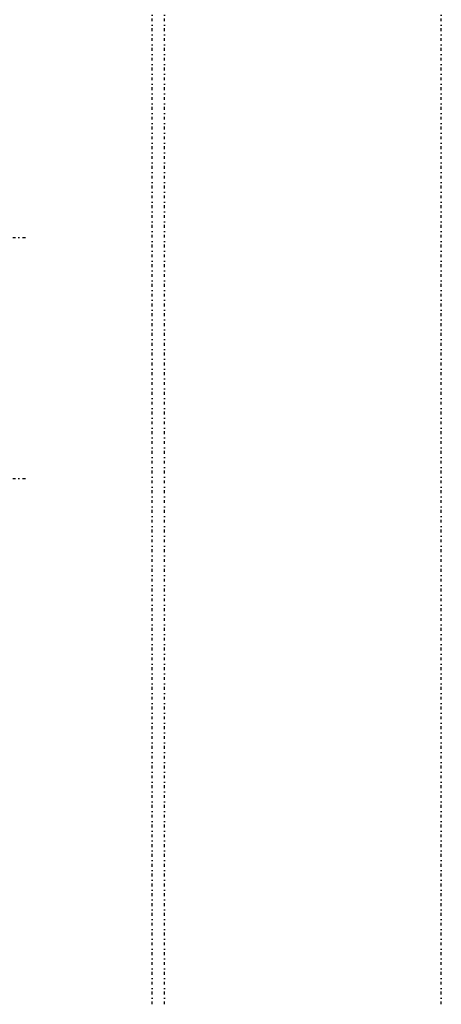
# Model space of a CAD drawing. Extents: x -526 to 218, y -128 to 128.
# Tile 19 of 20: x 151 to 218, y -120 to 35. Entities that reach past the tile are written whole.
import ezdxf

# ---------------------------------------------------------------- set-up
doc = ezdxf.new("R2010")
doc.units = 0
doc.linetypes.add('CENTER', pattern=[1.5, 0.45, -0.5, 0.05, -0.5])
doc.layers.add('AM_7', color=7, linetype='CENTER')

msp = doc.modelspace()

# ---------------------------------------------------------------- linework, layer by layer
at = {"layer": 'AM_7', "color": 4, "linetype": 'CENTER'}
for p, q in [((172.05, -119.9), (172.05, 119.9)), ((174, -119.9), (174, 119.9)), ((217.68, -119.9), (217.68, 119.9)), ((108.2, 1), (152.2, 1)), ((108.2, -37), (152.2, -37))]:
    msp.add_line(p, q, dxfattribs=at)

doc.saveas('drawing.dxf')
